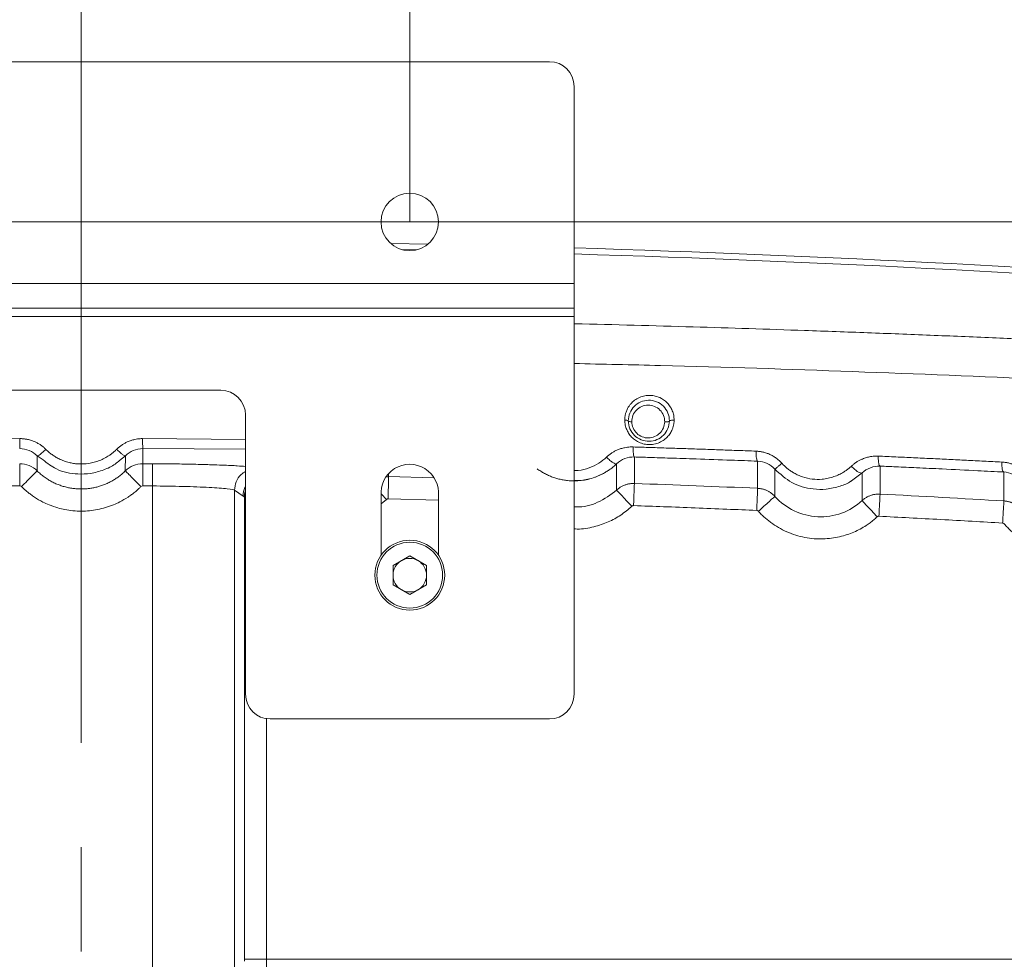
# Model space of a CAD drawing. Header units: millimetres. Extents: x 0 to 594, y 0 to 420.
# Tile 48 of 75: x 114 to 138, y 355 to 378. Entities that reach past the tile are written whole.
import ezdxf

# ---------------------------------------------------------------- set-up
doc = ezdxf.new("R2010")
doc.units = ezdxf.units.MM
doc.linetypes.add('CENTERX2', pattern=[20.32, 12.7, -2.54, 2.54, -2.54])
doc.styles.add('SLDTEXTSTYLE1', font='TXT', dxfattribs={"width": 0.605})
doc.dimstyles.new('SLDDIMSTYLE0', dxfattribs={"dimtxt": 2.568319, "dimasz": 3.3, "dimexe": 0, "dimexo": 0.0625, "dimgap": 0.64208, "dimtad": 1, "dimdec": 1, "dimlfac": 5, "dimrnd": 1e-09, "dimzin": 12, "dimdsep": 46, "dimtxsty": 'SLDTEXTSTYLE1', "dimsah": 1, "dimcen": 0.09, "dimadec": 0, "dimazin": 3, "dimtfac": 1, "dimtdec": 1, "dimtofl": 0, "dimtmove": 0, "dimatfit": 3, "dimfxl": 0, "dimfrac": 2, "dimtolj": 1, "dimtzin": 12, "dimarcsym": 0})
doc.dimstyles.new('SLDDIMSTYLE3', dxfattribs={"dimtxt": 2.568319, "dimasz": 3.3, "dimexe": 0, "dimexo": 0.0625, "dimgap": 0.64208, "dimtad": 1, "dimdec": 1, "dimlfac": 5, "dimrnd": 1e-09, "dimzin": 12, "dimdsep": 46, "dimtxsty": 'SLDTEXTSTYLE1', "dimsah": 1, "dimcen": 0.09, "dimadec": 0, "dimazin": 3, "dimtfac": 1, "dimtdec": 1, "dimtmove": 0, "dimatfit": 0, "dimfxl": 0, "dimfrac": 2, "dimtolj": 1, "dimtzin": 12, "dimarcsym": 0})

# ---------------------------------------------------------------- blocks, each defined once
blk = doc.blocks.new('_D_7')
at = {"color": 7, "linetype": 'Continuous', "lineweight": 0}
for p, q in [((94.215, 386.012), (93.627, 386.012)), ((93.627, 386.012), (93.627, 382.068)), ((100.584, 386.012), (101.172, 386.012)), ((101.172, 386.012), (101.172, 382.068)), ((107.707, 372.909), (107.707, 382.48)), ((115.707, 368.481), (115.707, 382.48)), ((93.627, 382.068), (94.215, 382.068)), ((101.172, 382.068), (100.584, 382.068)), ((107.707, 381.48), (92.206, 381.48)), ((115.707, 381.48), (107.707, 381.48)), ((115.707, 381.48), (122.107, 381.48))]:
    blk.add_line(p, q, dxfattribs=at)
for points in [[(107.707, 381.48), (104.407, 381.98), (104.407, 380.98)], [(115.707, 381.48), (119.007, 380.98), (119.007, 381.98)]]:
    blk.add_solid(points, dxfattribs=at)
at = {"color": 7, "linetype": 'Continuous', "lineweight": 0, "char_height": 2.6458, "attachment_point": 1, "style": 'SLDTEXTSTYLE1'}
for s, insert in [('40', (95.44, 390.011)), ('1,6', (94.95, 385.479))]:
    blk.add_mtext(s, dxfattribs=dict(at, insert=insert))
blk = doc.blocks.new('_D_8')
at = {"color": 7, "linetype": 'Continuous', "lineweight": 0}
for p, q in [((112.523, 393.35), (111.935, 393.35)), ((111.935, 393.35), (111.935, 389.406)), ((118.892, 393.35), (119.48, 393.35)), ((119.48, 393.35), (119.48, 389.406)), ((107.707, 372.909), (107.707, 389.818)), ((123.707, 372.909), (123.707, 389.818)), ((111.935, 389.406), (112.523, 389.406)), ((119.48, 389.406), (118.892, 389.406)), ((107.707, 388.818), (101.307, 388.818)), ((107.707, 388.818), (123.707, 388.818)), ((123.707, 388.818), (130.107, 388.818))]:
    blk.add_line(p, q, dxfattribs=at)
for points in [[(107.707, 388.818), (104.407, 389.318), (104.407, 388.318)], [(123.707, 388.818), (127.007, 388.318), (127.007, 389.318)]]:
    blk.add_solid(points, dxfattribs=at)
at = {"color": 7, "linetype": 'Continuous', "lineweight": 0, "char_height": 2.6458, "attachment_point": 1, "style": 'SLDTEXTSTYLE1'}
for s, insert in [('80', (113.747, 397.349)), ('3,1', (113.258, 392.817))]:
    blk.add_mtext(s, dxfattribs=dict(at, insert=insert))
blk = doc.blocks.new('_D_15')
at = {"color": 7, "linetype": 'Continuous', "lineweight": 0}
for p, q in [((107.707, 372.909), (185.665, 372.909)), ((184.665, 230.163), (184.665, 372.909)), ((180.133, 305.701), (180.133, 306.289)), ((180.133, 306.289), (184.077, 306.289)), ((184.077, 306.289), (184.077, 305.701)), ((180.133, 297.371), (180.133, 296.783)), ((184.077, 296.783), (184.077, 297.371)), ((180.133, 296.783), (184.077, 296.783)), ((162.794, 230.163), (185.665, 230.163))]:
    blk.add_line(p, q, dxfattribs=at)
for points in [[(184.665, 372.909), (184.165, 369.609), (185.165, 369.609)], [(184.665, 230.163), (185.165, 233.463), (184.165, 233.463)]]:
    blk.add_solid(points, dxfattribs=at)
at = {"color": 7, "linetype": 'Continuous', "lineweight": 0, "char_height": 2.6458, "attachment_point": 1, "rotation": 90, "style": 'SLDTEXTSTYLE1'}
for s, insert in [('713,7', (176.135, 297.126)), ('28,1', (180.667, 298.106))]:
    blk.add_mtext(s, dxfattribs=dict(at, insert=insert))

msp = doc.modelspace()

# ---------------------------------------------------------------- linework, layer by layer
at = {"color": 7, "linetype": 'Continuous', "lineweight": 15}
for p, q in [((127.107, 376.809), (104.307, 376.809)), ((127.707, 371.409), (127.707, 376.209)), ((123.244, 372.385), (124.149, 372.367)), ((123.86, 372.226), (123.527, 372.233)), ((127.707, 371.409), (103.707, 371.409)), ((127.707, 370.809), (127.707, 371.409)), ((127.707, 370.809), (103.707, 370.809)), ((127.707, 370.609), (127.707, 370.809)), ((127.707, 370.609), (103.707, 370.609)), ((127.707, 361.409), (127.707, 370.609)), ((119.107, 368.809), (112.307, 368.809)), ((119.707, 368.209), (119.707, 361.409)), ((117.206, 367.392), (117.206, 367.023)), ((114.634, 366.848), (114.633, 367.214)), ((116.782, 367.214), (116.781, 366.848)), ((129.175, 367.188), (129.175, 366.543)), ((132.177, 366.425), (132.176, 367.086)), ((128.743, 367.019), (128.743, 366.38)), ((132.596, 366.227), (132.596, 366.889)), ((134.72, 366.798), (134.72, 366.125)), ((135.158, 366.965), (135.158, 366.284)), ((138.172, 366.118), (138.171, 366.821)), ((113.972, 366.481), (114.211, 366.482)), ((117.204, 366.482), (117.443, 366.481)), ((117.443, 240.306), (117.443, 366.481)), ((119.44, 240.327), (119.44, 366.377)), ((119.44, 366.377), (119.65, 366.234)), ((119.681, 366.205), (119.681, 354.958)), ((123.011, 364.797), (123.011, 366.239)), ((124.404, 366.239), (124.404, 364.797)), ((123.707, 364.781), (123.299, 364.545)), ((123.707, 364.781), (124.116, 364.545)), ((123.299, 364.545), (123.299, 364.074)), ((124.116, 364.074), (124.116, 364.545)), ((123.707, 363.838), (123.299, 364.074)), ((124.116, 364.074), (123.707, 363.838)), ((127.107, 360.809), (120.307, 360.809)), ((152.707, 354.958), (120.22, 354.958))]:
    msp.add_line(p, q, dxfattribs=at)
at = {"color": 7, "linetype": 'CENTERX2', "lineweight": 0}
msp.add_line((115.707, 238.306), (115.707, 368.481), dxfattribs=at)
at = {"color": 8, "linetype": 'Continuous', "lineweight": 15}
for p, q in [((111.707, 367.616), (114.212, 367.633)), ((117.202, 367.633), (119.707, 367.616)), ((117.206, 367.392), (119.707, 367.375)), ((114.633, 367.214), (114.779, 367.115)), ((116.643, 367.102), (116.782, 367.214)), ((134.461, 366.606), (134.72, 366.798)), ((123.191, 366.706), (123.14, 366.703)), ((123.191, 366.775), (123.191, 366.708)), ((124.285, 366.682), (123.191, 366.708)), ((119.702, 366.205), (119.681, 366.205)), ((123.137, 366.15), (123.011, 366.048)), ((123.137, 366.15), (123.015, 366.278)), ((124.404, 366.138), (123.18, 366.167)), ((120.22, 360.826), (120.22, 354.958))]:
    msp.add_line(p, q, dxfattribs=at)
at = {"color": 7, "linetype": 'Continuous', "lineweight": 15}
for centre, radius in [((123.707, 372.909), 0.7), ((123.707, 364.309), 0.85), ((123.707, 364.309), 0.8)]:
    msp.add_circle(centre, radius, dxfattribs=at)
for centre, radius, start, end in [((127.107, 376.209), 0.6, 360, 90), ((115.686, -27.691), 400.147, 83.01734, 88.27837), ((115.707, -27.691), 400, 83.02614, 88.28087), ((119.107, 368.209), 0.6, 0, 90), ((123.707, 366.309), 0.7, 354.2388, 185.7612), ((123.707, 364.309), 0.408, 120, 180), ((123.707, 364.309), 0.408, 60, 120), ((123.707, 364.309), 0.408, 0, 60), ((123.707, 364.309), 0.408, 180, 240), ((123.707, 364.309), 0.408, 300, 0), ((123.707, 364.309), 0.408, 240, 300), ((120.307, 361.409), 0.6, 180, 270), ((127.107, 361.409), 0.6, 270, 0)]:
    msp.add_arc(centre, radius, start, end, dxfattribs=at)
at = {"color": 8, "linetype": 'Continuous', "lineweight": 15}
for points, knots in [([(127.707, 370.429), (127.713, 370.429), (128.683, 370.409), (130.556, 370.356), (132.932, 370.281), (134.854, 370.211), (136.379, 370.152), (137.867, 370.089), (139.298, 370.025), (140.671, 369.96), (142.018, 369.893), (143.359, 369.822), (144.807, 369.742), (146.359, 369.652), (148.012, 369.551), (149.654, 369.445), (151.284, 369.336), (152.903, 369.222), (154.451, 369.108), (156.698, 368.937), (159.623, 368.702), (162.011, 368.491), (163.206, 368.386)], [0, 0, 0, 0, 0.000477, 0.077727, 0.150817, 0.192291, 0.233665, 0.27495, 0.313907, 0.350978, 0.388066, 0.425176, 0.462317, 0.508794, 0.555246, 0.601689, 0.648138, 0.694609, 0.741116, 0.782414, 0.89115, 1, 1, 1, 1]), ([(127.707, 369.461), (128.408, 369.446), (130.683, 369.397), (134.514, 369.27), (138.733, 369.101), (142.513, 368.918), (145.892, 368.732), (149.346, 368.521), (152.866, 368.285), (156.441, 368.022), (160.065, 367.735), (162.45, 367.526), (163.66, 367.421)], [0, 0, 0, 0, 0.0554801, 0.1800471, 0.3058106, 0.3952393, 0.487898, 0.5837969, 0.6829461, 0.785356, 0.891037, 1, 1, 1, 1]), ([(127.707, 366.857), (127.741, 366.856), (127.867, 366.854), (128.074, 366.913), (128.31, 367.021), (128.437, 367.13), (128.498, 367.182)], [0, 0, 0, 0, 0.114655, 0.424857, 0.726814, 1, 1, 1, 1]), ([(118.864, 366.998), (118.96, 366.995), (119.206, 366.987), (119.498, 366.972), (119.645, 366.961), (119.707, 366.956)], [0, 0, 0, 0, 0.270725, 0.689643, 1, 1, 1, 1]), ([(119.707, 366.831), (119.67, 366.809), (119.571, 366.753), (119.466, 366.588), (119.448, 366.447), (119.44, 366.377)], [0, 0, 0, 0, 0.232345, 0.616172, 1, 1, 1, 1]), ([(126.807, 366.901), (126.821, 366.89), (126.851, 366.869), (126.896, 366.839), (126.942, 366.811), (126.989, 366.785), (127.037, 366.76), (127.086, 366.737), (127.135, 366.716), (127.185, 366.697), (127.236, 366.679), (127.287, 366.663), (127.339, 366.65), (127.391, 366.638), (127.444, 366.627), (127.496, 366.619), (127.585, 366.608), (127.713, 366.602), (127.879, 366.612), (128.046, 366.641), (128.179, 366.68), (128.28, 366.718), (128.352, 366.75), (128.427, 366.788), (128.505, 366.834), (128.585, 366.887), (128.665, 366.948), (128.717, 366.995), (128.743, 367.019)], [0, 0, 0, 0, 0.0254943, 0.0509719, 0.0764304, 0.1018679, 0.127284, 0.1526795, 0.1780548, 0.2034101, 0.2287453, 0.2540605, 0.2793558, 0.3046317, 0.3298884, 0.3551255, 0.3803423, 0.4572848, 0.5360023, 0.6165146, 0.698824, 0.7336519, 0.7712247, 0.8115375, 0.8545819, 0.9003451, 0.9488176, 1, 1, 1, 1]), ([(119.707, 366.464), (119.702, 366.457), (119.656, 366.391), (119.653, 366.308), (119.65, 366.234)], [0, 0, 0, 0, 0.112139, 1, 1, 1, 1]), ([(119.681, 366.205), (119.682, 366.257), (119.683, 366.313), (119.706, 366.362), (119.707, 366.366)], [0, 0, 0, 0, 0.919797, 1, 1, 1, 1]), ([(128.743, 366.38), (128.595, 366.27), (128.306, 366.055), (127.921, 365.96), (127.727, 365.975), (127.707, 365.976)], [0, 0, 0, 0, 0.485666, 0.948156, 1, 1, 1, 1]), ([(129.112, 365.986), (129.025, 365.912), (128.85, 365.763), (128.537, 365.593), (128.18, 365.478), (127.895, 365.422), (127.733, 365.436), (127.707, 365.439)], [0, 0, 0, 0, 0.221655, 0.44587, 0.68526, 0.950318, 1, 1, 1, 1])]:
    msp.add_open_spline(points, degree=3, knots=knots, dxfattribs=at)
at = {"color": 7, "linetype": 'Continuous', "lineweight": 15}
for points, knots in [([(128.941, 368.084), (128.941, 368.095), (128.942, 368.117), (128.944, 368.149), (128.948, 368.18), (128.954, 368.212), (128.962, 368.243), (128.973, 368.28), (128.988, 368.321), (129.012, 368.372), (129.045, 368.427), (129.099, 368.497), (129.181, 368.573), (129.297, 368.64), (129.429, 368.682), (129.561, 368.691), (129.699, 368.672), (129.824, 368.623), (129.936, 368.546), (130.017, 368.46), (130.068, 368.38), (130.099, 368.314), (130.119, 368.258), (130.133, 368.201), (130.141, 368.142), (130.142, 368.102), (130.143, 368.082)], [0, 0, 0, 0, 0.017054, 0.034068, 0.05109, 0.068172, 0.085361, 0.102705, 0.129567, 0.156382, 0.193664, 0.231027, 0.29909, 0.370641, 0.444854, 0.518631, 0.578767, 0.661974, 0.72639, 0.790708, 0.844646, 0.875024, 0.905589, 0.936931, 0.968296, 1, 1, 1, 1]), ([(129.028, 368.066), (129.027, 368.131), (129.04, 368.196), (129.089, 368.316), (129.125, 368.371), (129.215, 368.464), (129.269, 368.501), (129.389, 368.553), (129.455, 368.567), (129.587, 368.569), (129.654, 368.557), (129.777, 368.507), (129.834, 368.469), (129.928, 368.374), (129.966, 368.318), (130.016, 368.195), (130.028, 368.129), (130.028, 368.064)], [0, 0, 0, 0, 0.125, 0.125, 0.25, 0.25, 0.375, 0.375, 0.5, 0.5, 0.625, 0.625, 0.75, 0.75, 0.875, 0.875, 1, 1, 1, 1]), ([(129.114, 368.043), (129.113, 368.096), (129.122, 368.148), (129.161, 368.246), (129.19, 368.29), (129.263, 368.365), (129.307, 368.396), (129.403, 368.437), (129.456, 368.449), (129.562, 368.45), (129.616, 368.439), (129.714, 368.399), (129.76, 368.368), (129.835, 368.292), (129.865, 368.246), (129.904, 368.147), (129.914, 368.094), (129.913, 368.041)], [0, 0, 0, 0, 0.125, 0.125, 0.25, 0.25, 0.375, 0.375, 0.5, 0.5, 0.625, 0.625, 0.75, 0.75, 0.875, 0.875, 1, 1, 1, 1]), ([(130.143, 368.082), (130.142, 368.071), (130.142, 368.049), (130.139, 368.016), (130.134, 367.983), (130.127, 367.95), (130.118, 367.918), (130.1, 367.86), (130.063, 367.781), (129.993, 367.685), (129.901, 367.6), (129.785, 367.533), (129.654, 367.492), (129.515, 367.483), (129.378, 367.504), (129.255, 367.555), (129.149, 367.627), (129.067, 367.713), (129.016, 367.793), (128.987, 367.857), (128.968, 367.908), (128.953, 367.963), (128.943, 368.024), (128.942, 368.064), (128.941, 368.084)], [0, 0, 0, 0, 0.017994, 0.035887, 0.053734, 0.071587, 0.089503, 0.107535, 0.169401, 0.231092, 0.299157, 0.370762, 0.445171, 0.519023, 0.590982, 0.662579, 0.726905, 0.791109, 0.848827, 0.875661, 0.902617, 0.934979, 0.967326, 1, 1, 1, 1]), ([(128.941, 368.084), (128.953, 368.084), (128.965, 368.084), (128.987, 368.081), (128.997, 368.08), (129.021, 368.074), (129.028, 368.07), (129.028, 368.066)], [0, 0, 0, 0, 0.25, 0.25, 0.5, 0.5, 1, 1, 1, 1]), ([(130.028, 368.064), (130.027, 367.999), (130.014, 367.935), (129.964, 367.817), (129.928, 367.762), (129.838, 367.671), (129.784, 367.634), (129.665, 367.583), (129.6, 367.569), (129.469, 367.567), (129.403, 367.58), (129.28, 367.629), (129.223, 367.666), (129.129, 367.759), (129.091, 367.815), (129.041, 367.936), (129.028, 368.001), (129.028, 368.066)], [0, 0, 0, 0, 0.125, 0.125, 0.25, 0.25, 0.375, 0.375, 0.5, 0.5, 0.625, 0.625, 0.75, 0.75, 0.875, 0.875, 1, 1, 1, 1]), ([(129.114, 368.043), (129.093, 368.043), (129.07, 368.045), (129.045, 368.05), (129.039, 368.052), (129.03, 368.056), (129.028, 368.058), (129.028, 368.06)], [0, 0, 0, 0, 0.5, 0.5, 0.75, 0.75, 1, 1, 1, 1]), ([(129.913, 368.041), (129.912, 367.99), (129.901, 367.939), (129.86, 367.845), (129.831, 367.802), (129.759, 367.73), (129.715, 367.701), (129.621, 367.661), (129.569, 367.65), (129.465, 367.649), (129.413, 367.659), (129.316, 367.697), (129.271, 367.727), (129.196, 367.8), (129.166, 367.844), (129.125, 367.94), (129.114, 367.991), (129.114, 368.043)], [0, 0, 0, 0, 0.125, 0.125, 0.25, 0.25, 0.375, 0.375, 0.5, 0.5, 0.625, 0.625, 0.75, 0.75, 0.875, 0.875, 1, 1, 1, 1]), ([(129.913, 368.041), (129.925, 368.041), (129.939, 368.041), (129.966, 368.041), (129.98, 368.043), (130.003, 368.046), (130.013, 368.048), (130.025, 368.053), (130.027, 368.056), (130.027, 368.058)], [0, 0, 0, 0, 0.25, 0.25, 0.5, 0.5, 0.75, 0.75, 1, 1, 1, 1]), ([(130.143, 368.082), (130.13, 368.083), (130.116, 368.083), (130.088, 368.082), (130.074, 368.08), (130.051, 368.077), (130.042, 368.074), (130.03, 368.069), (130.028, 368.067), (130.028, 368.064)], [0, 0, 0, 0, 0.25, 0.25, 0.5, 0.5, 0.75, 0.75, 1, 1, 1, 1]), ([(114.209, 367.39), (114.209, 367.391), (114.21, 367.397), (114.211, 367.421), (114.211, 367.439), (114.212, 367.484), (114.212, 367.512), (114.212, 367.571), (114.212, 367.603), (114.212, 367.633)], [0, 0, 0, 0, 0.25, 0.25, 0.5, 0.5, 0.75, 0.75, 1, 1, 1, 1]), ([(114.212, 367.633), (114.225, 367.633), (114.251, 367.633), (114.288, 367.631), (114.326, 367.627), (114.364, 367.621), (114.42, 367.61), (114.495, 367.59), (114.58, 367.557), (114.655, 367.519), (114.722, 367.477), (114.787, 367.428), (114.827, 367.391), (114.846, 367.372)], [0, 0, 0, 0, 0.053953, 0.107745, 0.161477, 0.215252, 0.269171, 0.406352, 0.544104, 0.654821, 0.765982, 0.882759, 1, 1, 1, 1]), ([(116.568, 367.372), (116.578, 367.381), (116.597, 367.4), (116.628, 367.427), (116.66, 367.452), (116.703, 367.483), (116.759, 367.518), (116.834, 367.557), (116.919, 367.59), (117.002, 367.612), (117.075, 367.625), (117.139, 367.632), (117.181, 367.633), (117.202, 367.633)], [0, 0, 0, 0, 0.0582, 0.116191, 0.174091, 0.23202, 0.34359, 0.45487, 0.592577, 0.72989, 0.819973, 0.909851, 1, 1, 1, 1]), ([(117.206, 367.39), (117.205, 367.391), (117.205, 367.397), (117.204, 367.421), (117.204, 367.438), (117.203, 367.484), (117.203, 367.511), (117.202, 367.57), (117.202, 367.602), (117.202, 367.633)], [0, 0, 0, 0, 0.25, 0.25, 0.5, 0.5, 0.75, 0.75, 1, 1, 1, 1]), ([(114.209, 367.39), (114.288, 367.39), (114.367, 367.374), (114.512, 367.314), (114.578, 367.27), (114.633, 367.214)], [0, 0, 0, 0, 0.5, 0.5, 1, 1, 1, 1]), ([(114.633, 367.214), (114.637, 367.211), (114.647, 367.214), (114.673, 367.227), (114.689, 367.238), (114.724, 367.263), (114.745, 367.28), (114.792, 367.321), (114.819, 367.345), (114.846, 367.372)], [0, 0, 0, 0, 0.25, 0.25, 0.5, 0.5, 0.75, 0.75, 1, 1, 1, 1]), ([(114.846, 367.372), (114.858, 367.36), (114.882, 367.337), (114.919, 367.304), (114.957, 367.273), (114.997, 367.244), (115.037, 367.216), (115.079, 367.19), (115.122, 367.165), (115.19, 367.129), (115.286, 367.088), (115.403, 367.052), (115.517, 367.029), (115.677, 367.011), (115.894, 367.02), (116.112, 367.079), (116.255, 367.144), (116.331, 367.187), (116.389, 367.223), (116.449, 367.266), (116.511, 367.316), (116.549, 367.353), (116.568, 367.372)], [0, 0, 0, 0, 0.026112, 0.052097, 0.077999, 0.103859, 0.129723, 0.155633, 0.181632, 0.207763, 0.276053, 0.344244, 0.400215, 0.45706, 0.595899, 0.737792, 0.807976, 0.84157, 0.875195, 0.916153, 0.957695, 1, 1, 1, 1]), ([(116.782, 367.214), (116.777, 367.211), (116.768, 367.214), (116.742, 367.227), (116.725, 367.238), (116.691, 367.263), (116.67, 367.28), (116.622, 367.321), (116.596, 367.345), (116.568, 367.372)], [0, 0, 0, 0, 0.25, 0.25, 0.5, 0.5, 0.75, 0.75, 1, 1, 1, 1]), ([(116.782, 367.214), (116.837, 367.27), (116.903, 367.314), (117.048, 367.374), (117.127, 367.39), (117.206, 367.39)], [0, 0, 0, 0, 0.5, 0.5, 1, 1, 1, 1]), ([(128.498, 367.182), (128.508, 367.191), (128.529, 367.211), (128.561, 367.237), (128.595, 367.263), (128.639, 367.293), (128.694, 367.325), (128.766, 367.36), (128.847, 367.391), (128.93, 367.412), (129.006, 367.424), (129.075, 367.431), (129.121, 367.43), (129.144, 367.43)], [0, 0, 0, 0, 0.060096, 0.119983, 0.179786, 0.23963, 0.344847, 0.449887, 0.579904, 0.709777, 0.806715, 0.903257, 1, 1, 1, 1]), ([(129.144, 367.43), (129.286, 367.426), (129.572, 367.417), (129.999, 367.403), (130.427, 367.389), (130.855, 367.375), (131.283, 367.36), (131.71, 367.344), (131.995, 367.334), (132.138, 367.328)], [0, 0, 0, 0, 0.142535, 0.285177, 0.427926, 0.570783, 0.713747, 0.85682, 1, 1, 1, 1]), ([(129.175, 367.187), (129.17, 367.188), (129.166, 367.196), (129.158, 367.223), (129.154, 367.241), (129.151, 367.272), (129.15, 367.282), (129.148, 367.306), (129.147, 367.319), (129.145, 367.362), (129.144, 367.395), (129.144, 367.43)], [0, 0, 0, 0, 0.25, 0.25, 0.5, 0.5, 0.625, 0.625, 0.75, 0.75, 1, 1, 1, 1]), ([(132.138, 367.328), (132.152, 367.328), (132.18, 367.326), (132.222, 367.322), (132.263, 367.315), (132.319, 367.304), (132.389, 367.284), (132.472, 367.251), (132.552, 367.21), (132.621, 367.165), (132.677, 367.121), (132.723, 367.079), (132.751, 367.05), (132.765, 367.035)], [0, 0, 0, 0, 0.059805, 0.119259, 0.178498, 0.23766, 0.36126, 0.484031, 0.612943, 0.742173, 0.828004, 0.913799, 1, 1, 1, 1]), ([(132.176, 367.085), (132.17, 367.086), (132.165, 367.095), (132.155, 367.12), (132.151, 367.138), (132.145, 367.177), (132.143, 367.202), (132.139, 367.26), (132.138, 367.293), (132.138, 367.328)], [0, 0, 0, 0, 0.25, 0.25, 0.5, 0.5, 0.75, 0.75, 1, 1, 1, 1]), ([(114.779, 367.115), (114.883, 367.034), (115.129, 366.843), (115.55, 366.761), (115.944, 366.777), (116.252, 366.862), (116.492, 366.974), (116.607, 367.072), (116.643, 367.102)], [0, 0, 0, 0, 0.193457, 0.459291, 0.611654, 0.776335, 0.930807, 1, 1, 1, 1]), ([(128.743, 367.019), (128.736, 367.014), (128.723, 367.014), (128.69, 367.026), (128.671, 367.037), (128.631, 367.063), (128.607, 367.081), (128.555, 367.126), (128.526, 367.153), (128.498, 367.182)], [0, 0, 0, 0, 0.25, 0.25, 0.5, 0.5, 0.75, 0.75, 1, 1, 1, 1]), ([(128.743, 367.019), (128.8, 367.074), (128.867, 367.117), (129.015, 367.175), (129.095, 367.189), (129.175, 367.187)], [0, 0, 0, 0, 0.5, 0.5, 1, 1, 1, 1]), ([(129.175, 367.187), (129.297, 367.183), (129.587, 367.174), (130.087, 367.158), (130.752, 367.136), (131.463, 367.111), (131.962, 367.093), (132.176, 367.085)], [0, 0, 0, 0, 0.121847, 0.288511, 0.49999, 0.785584, 1, 1, 1, 1]), ([(132.176, 367.085), (132.254, 367.082), (132.333, 367.064), (132.477, 366.997), (132.542, 366.949), (132.596, 366.889)], [0, 0, 0, 0, 0.5, 0.5, 1, 1, 1, 1]), ([(132.596, 366.889), (132.597, 366.889), (132.601, 366.892), (132.618, 366.906), (132.63, 366.916), (132.661, 366.943), (132.68, 366.959), (132.721, 366.995), (132.743, 367.015), (132.765, 367.035)], [0, 0, 0, 0, 0.25, 0.25, 0.5, 0.5, 0.75, 0.75, 1, 1, 1, 1]), ([(132.765, 367.035), (132.774, 367.025), (132.793, 367.005), (132.821, 366.976), (132.851, 366.949), (132.881, 366.922), (132.925, 366.886), (132.986, 366.841), (133.07, 366.79), (133.164, 366.742), (133.31, 366.686), (133.505, 366.641), (133.716, 366.638), (133.893, 366.664), (134.031, 366.703), (134.157, 366.754), (134.256, 366.807), (134.336, 366.86), (134.399, 366.908), (134.438, 366.944), (134.458, 366.963)], [0, 0, 0, 0, 0.021068, 0.042083, 0.06307, 0.084055, 0.105065, 0.15306, 0.201071, 0.259202, 0.317818, 0.446998, 0.572707, 0.651123, 0.731556, 0.802302, 0.871237, 0.913238, 0.956097, 1, 1, 1, 1]), ([(134.458, 366.963), (134.467, 366.971), (134.485, 366.987), (134.513, 367.01), (134.541, 367.032), (134.571, 367.053), (134.61, 367.079), (134.661, 367.108), (134.736, 367.143), (134.824, 367.174), (134.913, 367.195), (134.989, 367.205), (135.051, 367.209), (135.093, 367.208), (135.113, 367.207)], [0, 0, 0, 0, 0.0506483, 0.1011291, 0.1515162, 0.201884, 0.2523069, 0.3506567, 0.4489561, 0.59592, 0.7421247, 0.8284145, 0.9142346, 1, 1, 1, 1]), ([(135.113, 367.207), (135.256, 367.201), (135.542, 367.188), (135.971, 367.168), (136.4, 367.148), (136.83, 367.128), (137.259, 367.107), (137.689, 367.086), (137.976, 367.071), (138.119, 367.064)], [0, 0, 0, 0, 0.142145, 0.2845269, 0.427146, 0.5700027, 0.713097, 0.8564294, 1, 1, 1, 1]), ([(135.158, 366.964), (135.151, 366.965), (135.145, 366.974), (135.133, 367.001), (135.129, 367.019), (135.123, 367.05), (135.122, 367.061), (135.119, 367.084), (135.117, 367.097), (135.114, 367.139), (135.113, 367.172), (135.113, 367.207)], [0, 0, 0, 0, 0.25, 0.25, 0.5, 0.5, 0.625, 0.625, 0.75, 0.75, 1, 1, 1, 1]), ([(138.119, 367.064), (138.133, 367.063), (138.16, 367.061), (138.201, 367.056), (138.241, 367.05), (138.296, 367.038), (138.366, 367.017), (138.45, 366.983), (138.532, 366.94), (138.602, 366.892), (138.659, 366.846), (138.705, 366.803), (138.733, 366.771), (138.747, 366.756)], [0, 0, 0, 0, 0.0579998, 0.1156816, 0.1731691, 0.2305875, 0.3536426, 0.4759692, 0.607981, 0.7397668, 0.826525, 0.91311, 1, 1, 1, 1]), ([(138.171, 366.821), (138.163, 366.822), (138.156, 366.83), (138.143, 366.856), (138.137, 366.874), (138.129, 366.913), (138.125, 366.938), (138.12, 366.995), (138.119, 367.029), (138.119, 367.064)], [0, 0, 0, 0, 0.25, 0.25, 0.5, 0.5, 0.75, 0.75, 1, 1, 1, 1]), ([(114.209, 367.022), (114.288, 367.022), (114.366, 367.007), (114.512, 366.947), (114.578, 366.903), (114.634, 366.848)], [0, 0, 0, 0, 0.5, 0.5, 1, 1, 1, 1]), ([(114.209, 367.022), (114.209, 367.019), (114.209, 367.006), (114.209, 366.951), (114.209, 366.909), (114.21, 366.804), (114.21, 366.742), (114.211, 366.611), (114.211, 366.544), (114.211, 366.482)], [0, 0, 0, 0, 0.25, 0.25, 0.5, 0.5, 0.75, 0.75, 1, 1, 1, 1]), ([(114.633, 366.849), (114.632, 366.848), (114.623, 366.838), (114.585, 366.8), (114.555, 366.77), (114.482, 366.696), (114.437, 366.651), (114.345, 366.557), (114.298, 366.509), (114.254, 366.465)], [0, 0, 0, 0, 0.25, 0.25, 0.5, 0.5, 0.75, 0.75, 1, 1, 1, 1]), ([(114.634, 366.847), (114.647, 366.834), (114.675, 366.808), (114.717, 366.77), (114.761, 366.735), (114.806, 366.701), (114.852, 366.669), (114.898, 366.639), (114.946, 366.61), (114.994, 366.584), (115.043, 366.559), (115.092, 366.536), (115.142, 366.516), (115.193, 366.497), (115.244, 366.479), (115.295, 366.464), (115.346, 366.451), (115.398, 366.439), (115.449, 366.429), (115.501, 366.421), (115.553, 366.415), (115.604, 366.411), (115.656, 366.408), (115.69, 366.408), (115.739, 366.408), (115.802, 366.41), (115.897, 366.418), (115.992, 366.433), (116.086, 366.454), (116.18, 366.481), (116.273, 366.515), (116.364, 366.554), (116.454, 366.601), (116.541, 366.653), (116.625, 366.711), (116.706, 366.776), (116.756, 366.823), (116.781, 366.847)], [0, 0, 0, 0, 0.02392, 0.047725, 0.071416, 0.094993, 0.118456, 0.141805, 0.16504, 0.188162, 0.211169, 0.234062, 0.256842, 0.279508, 0.30206, 0.324499, 0.346824, 0.369035, 0.391133, 0.413118, 0.434989, 0.456747, 0.478392, 0.499923, 0.500112, 0.539671, 0.579611, 0.619931, 0.660632, 0.701715, 0.74318, 0.785026, 0.827255, 0.869867, 0.912861, 0.956239, 1, 1, 1, 1]), ([(116.781, 366.848), (116.837, 366.903), (116.904, 366.947), (117.049, 367.007), (117.127, 367.022), (117.206, 367.022)], [0, 0, 0, 0, 0.5, 0.5, 1, 1, 1, 1]), ([(116.782, 366.849), (116.783, 366.848), (116.792, 366.838), (116.83, 366.8), (116.859, 366.77), (116.933, 366.696), (116.977, 366.651), (117.069, 366.557), (117.117, 366.509), (117.161, 366.465)], [0, 0, 0, 0, 0.25, 0.25, 0.5, 0.5, 0.75, 0.75, 1, 1, 1, 1]), ([(117.206, 367.022), (117.206, 367.019), (117.206, 367.003), (117.205, 366.947), (117.205, 366.907), (117.205, 366.807), (117.205, 366.748), (117.204, 366.62), (117.204, 366.551), (117.204, 366.482)], [0, 0, 0, 0, 0.25, 0.25, 0.5, 0.5, 0.75, 0.75, 1, 1, 1, 1]), ([(117.206, 367.023), (117.222, 367.023), (117.262, 367.023), (117.325, 367.023), (117.388, 367.023), (117.428, 367.023), (117.445, 367.022)], [0, 0, 0, 0, 0.206502, 0.500004, 0.7894, 1, 1, 1, 1]), ([(117.445, 367.021), (117.445, 367.018), (117.445, 367.005), (117.445, 366.949), (117.445, 366.907), (117.444, 366.802), (117.444, 366.739), (117.443, 366.61), (117.443, 366.543), (117.443, 366.481)], [0, 0, 0, 0, 0.25, 0.25, 0.5, 0.5, 0.75, 0.75, 1, 1, 1, 1]), ([(117.445, 367.022), (117.572, 367.022), (117.849, 367.02), (118.202, 367.015), (118.496, 367.008), (118.702, 367.003), (118.816, 366.999), (118.864, 366.998)], [0, 0, 0, 0, 0.2517456, 0.5493726, 0.7148873, 0.8805258, 1, 1, 1, 1]), ([(127.707, 366.614), (127.763, 366.612), (127.934, 366.608), (128.201, 366.675), (128.39, 366.773), (128.478, 366.818)], [0, 0, 0, 0, 0.205909, 0.63183, 1, 1, 1, 1]), ([(132.596, 366.889), (132.728, 366.77), (132.995, 366.529), (133.454, 366.398), (133.858, 366.391), (134.168, 366.465), (134.375, 366.542), (134.456, 366.602), (134.461, 366.606)], [0, 0, 0, 0, 0.256318, 0.519228, 0.677121, 0.849075, 0.990483, 1, 1, 1, 1]), ([(134.72, 366.798), (134.711, 366.791), (134.697, 366.791), (134.66, 366.802), (134.639, 366.813), (134.597, 366.839), (134.572, 366.858), (134.517, 366.904), (134.487, 366.932), (134.458, 366.963)], [0, 0, 0, 0, 0.25, 0.25, 0.5, 0.5, 0.75, 0.75, 1, 1, 1, 1]), ([(134.72, 366.798), (134.778, 366.853), (134.847, 366.896), (134.996, 366.953), (135.077, 366.967), (135.158, 366.964)], [0, 0, 0, 0, 0.5, 0.5, 1, 1, 1, 1]), ([(135.158, 366.964), (135.286, 366.958), (135.582, 366.945), (136.085, 366.922), (136.751, 366.891), (137.459, 366.856), (137.96, 366.831), (138.171, 366.821)], [0, 0, 0, 0, 0.127002, 0.293665, 0.499989, 0.789014, 1, 1, 1, 1]), ([(138.171, 366.821), (138.25, 366.817), (138.328, 366.797), (138.472, 366.727), (138.538, 366.677), (138.591, 366.616)], [0, 0, 0, 0, 0.5, 0.5, 1, 1, 1, 1]), ([(123.18, 366.167), (123.181, 366.223), (123.182, 366.285), (123.185, 366.408), (123.186, 366.471), (123.188, 366.579), (123.189, 366.625), (123.19, 366.688), (123.191, 366.704), (123.191, 366.706)], [0, 0, 0, 0, 0.25, 0.25, 0.5, 0.5, 0.75, 0.75, 1, 1, 1, 1]), ([(114.254, 366.465), (114.263, 366.455), (114.289, 366.43), (114.339, 366.384), (114.404, 366.328), (114.483, 366.268), (114.603, 366.184), (114.751, 366.099), (114.943, 366.011), (115.121, 365.949), (115.382, 365.887), (115.707, 365.855), (116.109, 365.894), (116.421, 365.988), (116.665, 366.099), (116.812, 366.184), (116.931, 366.267), (117.02, 366.336), (117.096, 366.401), (117.145, 366.448), (117.161, 366.465)], [0, 0, 0, 0, 0.012326, 0.033463, 0.063416, 0.092309, 0.125822, 0.200133, 0.250571, 0.322089, 0.375603, 0.499938, 0.624316, 0.749273, 0.801144, 0.874095, 0.907147, 0.936543, 0.978359, 1, 1, 1, 1]), ([(117.443, 366.481), (117.696, 366.479), (117.949, 366.475), (118.419, 366.463), (118.636, 366.454), (119.003, 366.435), (119.153, 366.423), (119.365, 366.4), (119.427, 366.388), (119.44, 366.377)], [0, 0, 0, 0, 0.25, 0.25, 0.5, 0.5, 0.75, 0.75, 1, 1, 1, 1]), ([(129.175, 366.542), (129.163, 366.542), (129.14, 366.543), (129.105, 366.541), (129.07, 366.537), (129.034, 366.531), (128.999, 366.523), (128.965, 366.512), (128.931, 366.5), (128.897, 366.485), (128.864, 366.468), (128.832, 366.449), (128.801, 366.428), (128.771, 366.405), (128.752, 366.388), (128.743, 366.38)], [0, 0, 0, 0, 0.073564, 0.147675, 0.222336, 0.297551, 0.373328, 0.449678, 0.526606, 0.604111, 0.682184, 0.760815, 0.839995, 0.91972, 1, 1, 1, 1]), ([(129.112, 365.986), (129.069, 366.032), (129.023, 366.081), (128.933, 366.177), (128.89, 366.223), (128.818, 366.299), (128.79, 366.329), (128.753, 366.369), (128.744, 366.378), (128.743, 366.38)], [0, 0, 0, 0, 0.25, 0.25, 0.5, 0.5, 0.75, 0.75, 1, 1, 1, 1]), ([(129.156, 366.003), (129.158, 366.059), (129.16, 366.12), (129.164, 366.244), (129.166, 366.306), (129.17, 366.415), (129.172, 366.461), (129.174, 366.523), (129.175, 366.54), (129.175, 366.542)], [0, 0, 0, 0, 0.25, 0.25, 0.5, 0.5, 0.75, 0.75, 1, 1, 1, 1]), ([(132.153, 365.885), (132.156, 365.947), (132.159, 366.014), (132.165, 366.145), (132.167, 366.207), (132.172, 366.312), (132.174, 366.353), (132.176, 366.408), (132.177, 366.422), (132.177, 366.424)], [0, 0, 0, 0, 0.25, 0.25, 0.5, 0.5, 0.75, 0.75, 1, 1, 1, 1]), ([(132.596, 366.227), (132.588, 366.236), (132.572, 366.253), (132.545, 366.277), (132.518, 366.299), (132.49, 366.32), (132.461, 366.339), (132.431, 366.356), (132.4, 366.371), (132.369, 366.384), (132.337, 366.395), (132.305, 366.405), (132.273, 366.412), (132.241, 366.418), (132.209, 366.422), (132.188, 366.423), (132.177, 366.424)], [0, 0, 0, 0, 0.075386, 0.150167, 0.224352, 0.297937, 0.370918, 0.443284, 0.51503, 0.58615, 0.656646, 0.726525, 0.795796, 0.864464, 0.932531, 1, 1, 1, 1]), ([(119.65, 366.234), (119.655, 366.231), (119.66, 366.227), (119.671, 366.217), (119.676, 366.212), (119.681, 366.205)], [0, 0, 0, 0, 0.5, 0.5, 1, 1, 1, 1]), ([(123.18, 366.167), (123.178, 366.167), (123.172, 366.167), (123.165, 366.165), (123.156, 366.163), (123.146, 366.158), (123.14, 366.153), (123.137, 366.15)], [0, 0, 0, 0, 0.167146, 0.33289, 0.500061, 0.748744, 1, 1, 1, 1]), ([(132.195, 365.865), (132.237, 365.903), (132.283, 365.945), (132.376, 366.028), (132.423, 366.07), (132.503, 366.143), (132.537, 366.174), (132.583, 366.215), (132.595, 366.226), (132.596, 366.227)], [0, 0, 0, 0, 0.25, 0.25, 0.5, 0.5, 0.75, 0.75, 1, 1, 1, 1]), ([(134.72, 366.125), (134.575, 365.991), (134.405, 365.887), (134.035, 365.753), (133.836, 365.723), (133.442, 365.742), (133.247, 365.791), (132.89, 365.96), (132.728, 366.08), (132.596, 366.227)], [0, 0, 0, 0, 0.25, 0.25, 0.5, 0.5, 0.75, 0.75, 1, 1, 1, 1]), ([(135.158, 366.283), (135.146, 366.283), (135.122, 366.284), (135.087, 366.283), (135.051, 366.279), (135.016, 366.274), (134.98, 366.266), (134.945, 366.256), (134.91, 366.244), (134.876, 366.229), (134.843, 366.213), (134.81, 366.194), (134.779, 366.173), (134.748, 366.15), (134.729, 366.133), (134.72, 366.125)], [0, 0, 0, 0, 0.073632, 0.147801, 0.222508, 0.297758, 0.373558, 0.44992, 0.526849, 0.604343, 0.682393, 0.76099, 0.840123, 0.91979, 1, 1, 1, 1]), ([(135.086, 365.728), (135.044, 365.774), (134.998, 365.824), (134.909, 365.92), (134.866, 365.967), (134.795, 366.044), (134.767, 366.074), (134.73, 366.114), (134.721, 366.123), (134.72, 366.125)], [0, 0, 0, 0, 0.25, 0.25, 0.5, 0.5, 0.75, 0.75, 1, 1, 1, 1]), ([(135.13, 365.744), (135.133, 365.8), (135.136, 365.862), (135.142, 365.985), (135.146, 366.048), (135.151, 366.156), (135.153, 366.202), (135.157, 366.264), (135.157, 366.281), (135.158, 366.283)], [0, 0, 0, 0, 0.25, 0.25, 0.5, 0.5, 0.75, 0.75, 1, 1, 1, 1]), ([(138.14, 365.578), (138.144, 365.64), (138.148, 365.708), (138.156, 365.838), (138.159, 365.9), (138.166, 366.005), (138.168, 366.046), (138.171, 366.101), (138.172, 366.115), (138.172, 366.117)], [0, 0, 0, 0, 0.25, 0.25, 0.5, 0.5, 0.75, 0.75, 1, 1, 1, 1]), ([(138.592, 365.909), (138.584, 365.918), (138.569, 365.935), (138.545, 365.958), (138.52, 365.98), (138.494, 366), (138.467, 366.019), (138.439, 366.036), (138.411, 366.052), (138.382, 366.066), (138.352, 366.078), (138.323, 366.089), (138.293, 366.097), (138.263, 366.105), (138.233, 366.11), (138.202, 366.115), (138.182, 366.116), (138.172, 366.117)], [0, 0, 0, 0, 0.070641, 0.140717, 0.210236, 0.279198, 0.347596, 0.415426, 0.482679, 0.549351, 0.615439, 0.680948, 0.745886, 0.810257, 0.874066, 0.937313, 1, 1, 1, 1]), ([(129.156, 366.003), (129.153, 366.003), (129.148, 366.003), (129.14, 366.001), (129.131, 365.999), (129.122, 365.994), (129.116, 365.989), (129.112, 365.986)], [0, 0, 0, 0, 0.167155, 0.332891, 0.500071, 0.74875, 1, 1, 1, 1]), ([(132.153, 365.885), (131.911, 365.895), (131.411, 365.916), (130.656, 365.947), (129.899, 365.976), (129.4, 365.994), (129.156, 366.003)], [0, 0, 0, 0, 0.2430955, 0.5001336, 0.7558521, 1, 1, 1, 1]), ([(132.195, 365.865), (132.194, 365.867), (132.19, 365.871), (132.183, 365.875), (132.175, 365.88), (132.165, 365.884), (132.157, 365.884), (132.153, 365.885)], [0, 0, 0, 0, 0.1671954, 0.3330049, 0.5003271, 0.7488224, 1, 1, 1, 1]), ([(135.086, 365.728), (135.072, 365.716), (135.045, 365.69), (135.002, 365.654), (134.958, 365.619), (134.913, 365.585), (134.867, 365.552), (134.788, 365.499), (134.674, 365.431), (134.518, 365.355), (134.351, 365.292), (134.104, 365.222), (133.834, 365.187), (133.55, 365.194), (133.326, 365.224), (133.101, 365.28), (132.885, 365.363), (132.682, 365.466), (132.528, 365.565), (132.417, 365.652), (132.339, 365.719), (132.265, 365.79), (132.219, 365.84), (132.195, 365.865)], [0, 0, 0, 0, 0.01749, 0.034982, 0.052488, 0.070023, 0.087601, 0.105234, 0.158655, 0.211396, 0.266547, 0.324573, 0.450417, 0.518507, 0.589117, 0.661274, 0.733814, 0.804807, 0.872306, 0.904442, 0.936763, 0.967982, 1, 1, 1, 1]), ([(135.13, 365.744), (135.127, 365.744), (135.122, 365.744), (135.114, 365.743), (135.105, 365.74), (135.095, 365.736), (135.089, 365.731), (135.086, 365.728)], [0, 0, 0, 0, 0.167104, 0.33276, 0.499882, 0.748663, 1, 1, 1, 1]), ([(138.14, 365.578), (137.894, 365.592), (137.393, 365.622), (136.636, 365.664), (135.879, 365.705), (135.376, 365.731), (135.13, 365.744)], [0, 0, 0, 0, 0.2453373, 0.4991832, 0.7549456, 1, 1, 1, 1]), ([(138.182, 365.557), (138.181, 365.559), (138.177, 365.563), (138.17, 365.568), (138.162, 365.573), (138.152, 365.577), (138.144, 365.578), (138.14, 365.578)], [0, 0, 0, 0, 0.1673291, 0.3332468, 0.5007224, 0.7490147, 1, 1, 1, 1]), ([(141.059, 365.376), (141.044, 365.362), (141.014, 365.335), (140.967, 365.296), (140.919, 365.259), (140.87, 365.223), (140.792, 365.169), (140.681, 365.102), (140.529, 365.026), (140.366, 364.961), (140.125, 364.89), (139.794, 364.842), (139.444, 364.863), (139.157, 364.928), (138.977, 364.992), (138.835, 365.055), (138.731, 365.109), (138.63, 365.168), (138.533, 365.234), (138.439, 365.305), (138.349, 365.383), (138.263, 365.467), (138.209, 365.527), (138.182, 365.557)], [0, 0, 0, 0, 0.018989, 0.037895, 0.056737, 0.075532, 0.094298, 0.145469, 0.196738, 0.252847, 0.30907, 0.431337, 0.563411, 0.633686, 0.705186, 0.74176, 0.778166, 0.814776, 0.851081, 0.887837, 0.924819, 0.962163, 1, 1, 1, 1]), ([(120.22, 354.958), (120.158, 354.958), (120.091, 354.958), (119.962, 354.958), (119.9, 354.958), (119.796, 354.958), (119.754, 354.958), (119.698, 354.958), (119.684, 354.958), (119.681, 354.958)], [0, 0, 0, 0, 0.25, 0.25, 0.5, 0.5, 0.75, 0.75, 1, 1, 1, 1]), ([(120.22, 354.958), (120.22, 354.946), (120.22, 354.922), (120.22, 354.887), (120.22, 354.852), (120.22, 354.817), (120.22, 354.782), (120.22, 354.748), (120.22, 354.714), (120.219, 354.681), (120.219, 354.649), (120.219, 354.619), (120.219, 354.589), (120.219, 354.56), (120.219, 354.543), (120.219, 354.534)], [0, 0, 0, 0, 0.075162, 0.150617, 0.226366, 0.302409, 0.378745, 0.455374, 0.532297, 0.609514, 0.687024, 0.764828, 0.842925, 0.921316, 1, 1, 1, 1])]:
    msp.add_open_spline(points, degree=3, knots=knots, dxfattribs=at)
for points in [[(114.211, 366.482), (114.227, 366.482), (114.242, 366.476), (114.254, 366.465)], [(117.161, 366.465), (117.172, 366.476), (117.188, 366.482), (117.204, 366.482)], [(132.177, 366.424), (131.176, 366.467), (130.176, 366.506), (129.175, 366.542)], [(138.172, 366.117), (137.168, 366.176), (136.163, 366.231), (135.158, 366.283)], [(119.681, 354.958), (119.681, 354.942), (119.68, 354.927), (119.68, 354.916)]]:
    msp.add_open_spline(points, degree=3, dxfattribs=at)

# ---------------------------------------------------------------- dimensions: what is measured, and where the dimension line sits
at = {"color": 7, "linetype": 'Continuous', "lineweight": 0}
for base, p1, p2, picture, middle in [((123.707, 388.818), (107.707, 372.909), (123.707, 372.909), '_D_8', (115.707, 388.818)), ((107.707, 381.48), (115.707, 368.481), (107.707, 372.909), '_D_7', (97.4, 381.48))]:
    dim = msp.add_linear_dim(base=base, p1=p1, p2=p2, dimstyle='SLDDIMSTYLE3', dxfattribs=at)
    dim.commit()
    dim.dimension.update_dxf_attribs({"geometry": picture, "text_midpoint": middle, "dimtype": 160})
dim = msp.add_linear_dim(base=(184.665, 372.909), p1=(162.794, 230.163), p2=(107.707, 372.909), angle=90, dimstyle='SLDDIMSTYLE0', dxfattribs=at)
dim.commit()
dim.dimension.update_dxf_attribs({"geometry": '_D_15', "text_midpoint": (184.665, 301.536), "dimtype": 160})

doc.saveas('drawing.dxf')
